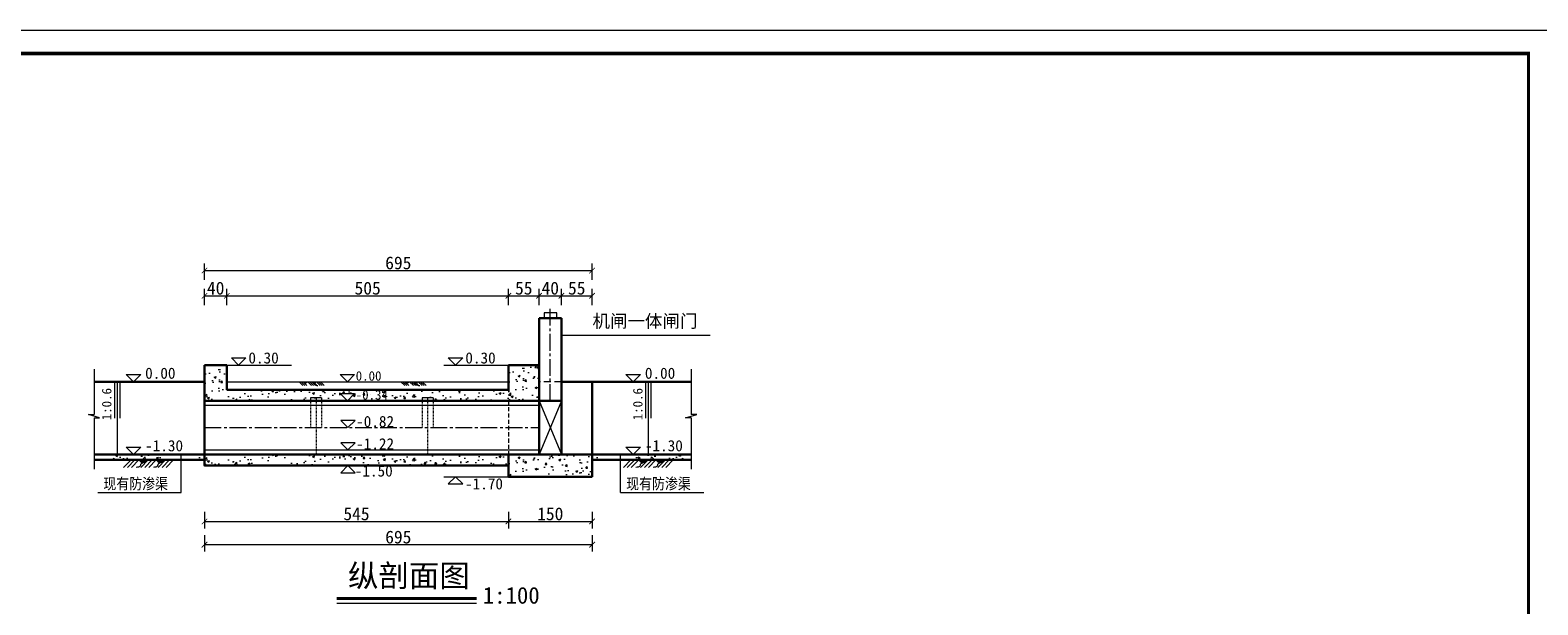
# Model space of a CAD drawing. Extents: x 36231 to 595326, y 3059 to 3871788.
# Tile 58 of 143: x 584729 to 584999, y 3866349 to 3866452. Entities that reach past the tile are written whole.
import ezdxf
from ezdxf.enums import TextEntityAlignment as Align

# ---------------------------------------------------------------- set-up
doc = ezdxf.new("R2010")
doc.units = 0
doc.linetypes.add('CENTER2', pattern=[1.125, 0.75, -0.125, 0.125, -0.125])
doc.linetypes.add('HIDDEN', pattern=[0.375, 0.25, -0.125])
doc.layers.get('0').update_dxf_attribs({"linetype": 'CONTINUOUS'})
for name, color, linetype, lineweight in [('0.09标注线', 3, 'CONTINUOUS', 9), ('0.13填充', 8, 'CONTINUOUS', 9), ('0.13文字', 3, 'CONTINUOUS', 13), ('0.30粗线', 7, 'CONTINUOUS', 30), ('0.30粗蓝', 4, 'CONTINUOUS', 30), ('0.3黄粗', 2, 'CONTINUOUS', 30), ('图框１', 5, 'CONTINUOUS', 60), ('地涵轮廓线', 130, 'CONTINUOUS', 35), ('文字', 7, 'CONTINUOUS', 15), ('文字层', 7, 'CONTINUOUS', 15), ('细实线', 3, 'CONTINUOUS', 20), ('细线', 7, 'CONTINUOUS', 15), ('虚线', 251, 'HIDDEN', 15)]:
    doc.layers.add(name, color=color, linetype=linetype, lineweight=lineweight)
doc.layers.add('尺寸线', color=3, linetype='CONTINUOUS')
doc.styles.add('-仿宋_GB2312', font='仿宋_GB2312_0.ttf')
doc.styles.get("Standard").update_dxf_attribs({"font": 'rs.shx', "bigfont": 'hztxt.shx'})
doc.dimstyles.get("Standard").update_dxf_attribs({"dimtxt": 0.18, "dimasz": 0.18, "dimexe": 0.18, "dimexo": 0.0625, "dimgap": 0.09, "dimtad": 0, "dimtih": 1, "dimtoh": 1, "dimdec": 0, "dimlfac": 2, "dimzin": 0, "dimdsep": 46, "dimtxsty": 'Standard', "dimcen": 0.09, "dimadec": 0, "dimazin": 0, "dimtfac": 1, "dimtdec": 0, "dimtofl": 0, "dimtmove": 0, "dimatfit": 3, "dimfxl": 1, "dimtolj": 1, "dimtzin": 0, "dimarcsym": 0})

# ---------------------------------------------------------------- blocks, each defined once
blk = doc.blocks.new('_ARCHTICK')
at = {"color": 0, "linetype": 'ByBlock', "const_width": 0.15}
blk.add_lwpolyline([(-0.5, -0.5), (0.5, 0.5)], dxfattribs=at)
blk = doc.blocks.new('eesz')
at = {"layer": '图框１', "color": 7, "const_width": 0.467}
blk.add_lwpolyline([(25244.5, -497.6), (25244.5, -1980.6), (27344.5, -1980.6), (27344.5, -497.6)], close=True, dxfattribs=at)
blk.add_lwpolyline([(25244.5, -497.6), (25244.5, -1980.6), (27344.5, -1980.6), (27344.5, -497.6)], close=True, dxfattribs=at)
at = {"layer": '图框１', "color": 5, "const_width": 0.467}
blk.add_lwpolyline([(25244.5, -497.6), (25244.5, -1980.6), (27344.5, -1980.6), (27344.5, -497.6)], close=True, dxfattribs=at)
at = {"layer": '图框１', "color": 7}
blk.add_lwpolyline([(25322.3, -518.3, 3.11, 3.11, 0), (27318.5, -518.3, 2.59, 2.59, 0), (27318.5, -1954.6, 2.59, 2.59, 0), (25322.3, -1954.6, 2.59, 2.59, 0)], format="xyseb", close=True, dxfattribs=at)
blk.add_lwpolyline([(25322.3, -518.3, 3.11, 3.11, 0), (27318.5, -518.3, 2.59, 2.59, 0), (27318.5, -1954.6, 2.59, 2.59, 0), (25322.3, -1954.6, 2.59, 2.59, 0)], format="xyseb", close=True, dxfattribs=at)
at = {"layer": '图框１', "color": 5}
blk.add_lwpolyline([(25322.3, -518.3, 3.11, 3.11, 0), (27318.5, -518.3, 2.59, 2.59, 0), (27318.5, -1954.6, 2.59, 2.59, 0), (25322.3, -1954.6, 2.59, 2.59, 0)], format="xyseb", close=True, dxfattribs=at)

msp = doc.modelspace()

# ---------------------------------------------------------------- hatches: boundary and pattern name
at = {"layer": '0.09标注线', "lineweight": 13}
h = msp.add_hatch(dxfattribs=at)
h.set_pattern_fill('AR-CONC', color=256, scale=0.02, style=0)
h.set_pattern_definition([(50, (584743.5405, 3866375.1644), (3.6437, -0.3188), [0.381, -4.191]), (355, (584743.5405, 3866375.1644), (-0.70486, 3.8211), [0.3048, -3.3528]), (100.45, (584743.844, 3866375.138), (2.93885, 3.5023), [0.3238, -3.5618]), (46.184, (584743.5405, 3866376.1804), (5.4216, -0.8408), [0.5715, -6.2865]), (96.636, (584743.992, 3866376.1104), (4.748, 4.9485), [0.4857, -5.3427]), (351.184, (584743.5405, 3866376.1804), (4.748, 4.9485), [0.4572, -5.0292]), (21, (584744.0485, 3866375.9264), (3.0323, -2.0453), [0.381, -4.191]), (326, (584744.0485, 3866375.9264), (1.236, 3.6838), [0.3048, -3.3528]), (71.451, (584744.301, 3866375.756), (4.2683, 1.63846), [0.3238, -3.5618]), (37.5, (584743.5405, 3866375.1644), (0.06177, 1.6911), [0, -3.31216, 0, -3.4036, 0, -3.3655]), (7.5, (584743.5405, 3866375.1644), (1.3364, 2.00361), [0, -1.94056, 0, -3.23596, 0, -1.2827]), (327.5, (584742.4076, 3866375.1644), (2.71181, -0.11457), [0, -1.27, 0, -3.9624, 0, -5.2578]), (317.5, (584741.8996, 3866375.1644), (2.96258, 0.50853), [0, -1.651, 0, -2.63144, 0, -3.7338])])
h.paths.add_polyline_path([(584759.98, 3866375.16), (584759.98, 3866376.16), (584755.79, 3866376.16), (584755.79, 3866375.16)])
h.paths.add_polyline_path([(584743.54, 3866376.16), (584743.54, 3866375.16), (584755.79, 3866375.16), (584755.79, 3866376.16)])
h = msp.add_hatch(dxfattribs=at)
h.set_pattern_fill('AR-CONC', color=256, scale=0.02, style=0)
h.set_pattern_definition([(130, (584845.923, 3866375.1644), (-3.6437, -0.3188), [0.381, -4.191]), (185, (584845.923, 3866375.1644), (0.70486, 3.8211), [0.3048, -3.3528]), (79.55, (584845.6193, 3866375.138), (-2.93885, 3.5023), [0.3238, -3.5618]), (133.816, (584845.923, 3866376.1804), (-5.4216, -0.8408), [0.5715, -6.2865]), (83.364, (584845.471, 3866376.1104), (-4.748, 4.9485), [0.4857, -5.3427]), (188.816, (584845.923, 3866376.1804), (-4.748, 4.9485), [0.4572, -5.0292]), (159, (584845.415, 3866375.9264), (-3.0323, -2.0453), [0.381, -4.191]), (214, (584845.415, 3866375.9264), (-1.236, 3.6838), [0.3048, -3.3528]), (108.549, (584845.1622, 3866375.756), (-4.2683, 1.63846), [0.3238, -3.5618]), (142.5, (584845.9229, 3866375.1644), (-0.06177, 1.6911), [0, -3.31216, 0, -3.4036, 0, -3.3655]), (172.5, (584845.9229, 3866375.1644), (-1.3364, 2.00361), [0, -1.94056, 0, -3.23596, 0, -1.2827]), (212.5, (584847.0557, 3866375.1644), (-2.71181, -0.11457), [0, -1.27, 0, -3.9624, 0, -5.2578]), (222.5, (584847.5637, 3866375.1644), (-2.96258, 0.50853), [0, -1.651, 0, -2.63144, 0, -3.7338])])
h.paths.add_polyline_path([(584829.48, 3866375.16), (584829.48, 3866376.16), (584833.67, 3866376.16), (584833.67, 3866375.16)])
h.paths.add_polyline_path([(584845.92, 3866376.16), (584845.92, 3866375.16), (584833.67, 3866375.16), (584833.67, 3866376.16)])
at = {"layer": '0.13填充'}
h = msp.add_hatch(color=7, dxfattribs=at)
edge = h.paths.add_edge_path()
edge.add_ellipse((584778.16, 3866389.23), major_axis=(0, -0.367), ratio=0.964264, start_angle=-79.1227, end_angle=79.1227, ccw=False)
edge.add_line((584777.82, 3866389.16), (584778.51, 3866389.16))
h = msp.add_hatch(color=7, dxfattribs=at)
edge = h.paths.add_edge_path()
edge.add_ellipse((584779.72, 3866389.23), major_axis=(0, -0.367), ratio=0.964264, start_angle=-79.1227, end_angle=79.1227, ccw=False)
edge.add_line((584779.37, 3866389.16), (584780.06, 3866389.16))
h = msp.add_hatch(color=7, dxfattribs=at)
edge = h.paths.add_edge_path()
edge.add_ellipse((584796.41, 3866389.23), major_axis=(0, -0.367), ratio=0.964264, start_angle=-79.1227, end_angle=79.1227, ccw=False)
edge.add_line((584796.07, 3866389.16), (584796.76, 3866389.16))
h = msp.add_hatch(color=7, dxfattribs=at)
edge = h.paths.add_edge_path()
edge.add_ellipse((584797.97, 3866389.23), major_axis=(0, -0.367), ratio=0.964264, start_angle=-79.1227, end_angle=79.1227, ccw=False)
edge.add_line((584797.62, 3866389.16), (584798.32, 3866389.16))
h = msp.add_hatch(color=7, dxfattribs=at)
edge = h.paths.add_edge_path()
edge.add_ellipse((584748.92, 3866375.3), major_axis=(0, -0.731), ratio=0.964264, start_angle=280.8773, end_angle=439.1227)
edge.add_line((584749.61, 3866375.16), (584748.22, 3866375.16))
h = msp.add_hatch(color=7, dxfattribs=at)
edge = h.paths.add_edge_path()
edge.add_ellipse((584752.02, 3866375.3), major_axis=(0, -0.731), ratio=0.964264, start_angle=280.8773, end_angle=439.1227)
edge.add_line((584752.71, 3866375.16), (584751.32, 3866375.16))
h = msp.add_hatch(color=7, dxfattribs=at)
edge = h.paths.add_edge_path()
edge.add_ellipse((584838.54, 3866375.3), major_axis=(0, -0.731), ratio=0.964264, start_angle=280.8773, end_angle=439.1227)
edge.add_line((584839.23, 3866375.16), (584837.84, 3866375.16))
h = msp.add_hatch(color=7, dxfattribs=at)
edge = h.paths.add_edge_path()
edge.add_ellipse((584841.64, 3866375.3), major_axis=(0, -0.731), ratio=0.964264, start_angle=280.8773, end_angle=439.1227)
edge.add_line((584842.33, 3866375.16), (584840.94, 3866375.16))
at = {"layer": '0.13文字', "lineweight": 13}
h = msp.add_hatch(dxfattribs=at)
h.set_pattern_fill('AR-CONC', color=256, scale=0.02, style=0)
h.set_pattern_definition([(50, (584759.9812, 3866385.5507), (3.6437, -0.31878), [0.381, -4.191]), (355, (584759.9812, 3866385.5507), (-0.70486, 3.82113), [0.3048, -3.3528]), (100.451, (584760.285, 3866385.524), (2.93885, 3.50233), [0.3238, -3.5618]), (46.184, (584759.981, 3866386.5667), (5.42158, -0.84085), [0.5715, -6.2865]), (96.636, (584760.433, 3866386.4966), (4.7481, 4.9485), [0.4857, -5.3427]), (351.184, (584759.981, 3866386.5667), (4.7481, 4.9485), [0.4572, -5.0292]), (21, (584760.4892, 3866386.3127), (3.0323, -2.04531), [0.381, -4.191]), (326, (584760.4892, 3866386.3127), (1.23604, 3.68376), [0.3048, -3.3528]), (71.4514, (584760.742, 3866386.1423), (4.26833, 1.63846), [0.3238, -3.5618]), (37.5, (584759.9812, 3866385.5507), (0.061772, 1.6911), [0, -3.31216, 0, -3.4036, 0, -3.3655]), (7.5, (584759.9812, 3866385.5507), (1.336393, 2.00361), [0, -1.94056, 0, -3.23596, 0, -1.2827]), (327.5, (584758.8484, 3866385.5507), (2.711812, -0.114575), [0, -1.27, 0, -3.9624, 0, -5.2578]), (317.5, (584758.3404, 3866385.5507), (2.96258, 0.50853), [0, -1.651, 0, -2.63144, 0, -3.7338])])
h.paths.add_polyline_path([(584814.48, 3866387.76), (584763.98, 3866387.76), (584763.98, 3866392.16), (584759.98, 3866392.16), (584759.98, 3866385.76), (584778.98, 3866385.76), (584778.98, 3866386.31), (584780.98, 3866386.31), (584780.98, 3866385.76), (584785.59, 3866385.76), (584784.29, 3866387.06), (584786.89, 3866387.06), (584785.59, 3866385.76), (584798.98, 3866385.76), (584798.98, 3866386.31), (584800.98, 3866386.31), (584800.98, 3866385.76), (584814.48, 3866385.76)])
h.paths.add_polyline_path([(584786.67, 3866388.1), (584793.12, 3866388.1), (584793.12, 3866385.55), (584786.67, 3866385.55)], flags=9)
h = msp.add_hatch(dxfattribs=at)
h.set_pattern_fill('AR-CONC', color=256, scale=0.02, style=0)
h.set_pattern_definition([(50, (584814.482, 3866385.765), (3.6437, -0.3188), [0.381, -4.191]), (355, (584814.482, 3866385.765), (-0.7049, 3.8211), [0.3048, -3.3528]), (100.45, (584814.7858, 3866385.7384), (2.9389, 3.5023), [0.3238, -3.5618]), (46.184, (584814.482, 3866386.781), (5.4216, -0.8408), [0.5715, -6.2865]), (96.636, (584814.934, 3866386.711), (4.748, 4.9485), [0.4857, -5.3427]), (351.18, (584814.482, 3866386.781), (4.748, 4.9485), [0.4572, -5.0292]), (21, (584814.99, 3866386.527), (3.0323, -2.0453), [0.381, -4.191]), (326, (584814.99, 3866386.527), (1.236, 3.6838), [0.3048, -3.3528]), (71.45, (584815.2428, 3866386.3565), (4.2683, 1.6385), [0.3238, -3.5618]), (37.5, (584814.4821, 3866385.7649), (0.06177, 1.6911), [0, -3.31216, 0, -3.4036, 0, -3.3655]), (7.5, (584814.4821, 3866385.765), (1.3364, 2.0036), [0, -1.94056, 0, -3.23596, 0, -1.2827]), (327.5, (584813.3493, 3866385.7649), (2.71181, -0.11457), [0, -1.27, 0, -3.9624, 0, -5.2578]), (317.5, (584812.8413, 3866385.765), (2.9626, 0.50853), [0, -1.651, 0, -2.63144, 0, -3.7338])])
h.paths.add_polyline_path([(584819.98, 3866392.16), (584814.48, 3866392.16), (584814.48, 3866387.76), (584814.48, 3866385.76), (584819.98, 3866385.76)])
h = msp.add_hatch(dxfattribs=at)
h.set_pattern_fill('AR-CONC', color=256, scale=0.02, style=0)
h.set_pattern_definition([(50, (584759.9812, 3866374.1644), (3.6437, -0.31878), [0.381, -4.191]), (355, (584759.9812, 3866374.1644), (-0.70486, 3.82113), [0.3048, -3.3528]), (100.451, (584760.285, 3866374.138), (2.93885, 3.50233), [0.3238, -3.5618]), (46.184, (584759.9812, 3866375.1804), (5.42158, -0.84085), [0.5715, -6.2865]), (96.636, (584760.433, 3866375.1104), (4.7481, 4.9485), [0.4857, -5.3427]), (351.184, (584759.981, 3866375.1804), (4.7481, 4.9485), [0.4572, -5.0292]), (21, (584760.4892, 3866374.9264), (3.0323, -2.04531), [0.381, -4.191]), (326, (584760.4892, 3866374.9264), (1.23604, 3.68376), [0.3048, -3.3528]), (71.4514, (584760.742, 3866374.756), (4.26833, 1.63846), [0.3238, -3.5618]), (37.5, (584759.9812, 3866374.1644), (0.061772, 1.6911), [0, -3.31216, 0, -3.4036, 0, -3.3655]), (7.5, (584759.9812, 3866374.1644), (1.336393, 2.00361), [0, -1.94056, 0, -3.23596, 0, -1.2827]), (327.5, (584758.8484, 3866374.1644), (2.711812, -0.114575), [0, -1.27, 0, -3.9624, 0, -5.2578]), (317.5, (584758.3404, 3866374.1644), (2.96258, 0.50853), [0, -1.651, 0, -2.63144, 0, -3.7338])])
h.paths.add_polyline_path([(584759.98, 3866376.16), (584759.98, 3866375.36), (584759.98, 3866374.16), (584814.48, 3866374.16), (584814.48, 3866376.16), (584814.48, 3866376.16)])
h = msp.add_hatch(dxfattribs=at)
h.set_pattern_fill('AR-CONC', color=256, scale=0.02, style=0)
h.set_pattern_definition([(50, (584814.482, 3866371.1635), (3.6437, -0.3188), [0.381, -4.191]), (355, (584814.482, 3866371.1635), (-0.7049, 3.8211), [0.3048, -3.3528]), (100.45, (584814.7856, 3866371.137), (2.93885, 3.5023), [0.3238, -3.5618]), (46.184, (584814.482, 3866372.1795), (5.4216, -0.8408), [0.5715, -6.2865]), (96.636, (584814.934, 3866372.1095), (4.748, 4.9485), [0.4857, -5.3427]), (351.184, (584814.482, 3866372.1795), (4.748, 4.9485), [0.4572, -5.0292]), (21, (584814.99, 3866371.9255), (3.0323, -2.0453), [0.381, -4.191]), (326, (584814.99, 3866371.9255), (1.236, 3.6838), [0.3048, -3.3528]), (71.451, (584815.2427, 3866371.755), (4.2683, 1.63846), [0.3238, -3.5618]), (37.5, (584814.482, 3866371.1635), (0.06177, 1.6911), [0, -3.31216, 0, -3.4036, 0, -3.3655]), (7.5, (584814.482, 3866371.1635), (1.3364, 2.00361), [0, -1.94056, 0, -3.23596, 0, -1.2827]), (327.5, (584813.3492, 3866371.1635), (2.71181, -0.11457), [0, -1.27, 0, -3.9624, 0, -5.2578]), (317.5, (584812.8412, 3866371.1635), (2.96258, 0.50853), [0, -1.651, 0, -2.63144, 0, -3.7338])])
h.paths.add_polyline_path([(584814.48, 3866372.16), (584829.48, 3866372.16), (584829.48, 3866376.16), (584814.48, 3866376.16)])

# ---------------------------------------------------------------- linework, layer by layer
at = {"layer": '0.09标注线'}
msp.add_line((584850.67, 3866397.48), (584823.98, 3866397.48), dxfattribs=at)
at = {"layer": '0.09标注线', "color": 7}
for p, q in [((584763.98, 3866392.16), (584775.58, 3866392.16)), ((584802.88, 3866392.16), (584814.48, 3866392.16)), ((584759.98, 3866384.96), (584819.98, 3866384.96)), ((584780.98, 3866386.31), (584778.98, 3866386.31)), ((584800.98, 3866386.31), (584798.98, 3866386.31)), ((584784.41, 3866382.25), (584785.69, 3866380.96)), ((584786.97, 3866382.25), (584784.41, 3866382.25)), ((584785.69, 3866380.96), (584786.97, 3866382.25)), ((584759.98, 3866376.96), (584819.98, 3866376.96)), ((584784.41, 3866378.25), (584785.69, 3866376.96)), ((584786.97, 3866378.25), (584784.41, 3866378.25)), ((584785.69, 3866376.96), (584786.97, 3866378.25)), ((584802.88, 3866372.16), (584814.48, 3866372.16))]:
    msp.add_line(p, q, dxfattribs=at)
at = {"layer": '0.09标注线', "lineweight": 13}
msp.add_line((584763.98, 3866389.16), (584814.48, 3866389.16), dxfattribs=at)
at = {"layer": '0.13填充', "color": 7, "lineweight": 40, "ltscale": 0.005}
msp.add_line((584783.73, 3866350.35), (584808.75, 3866350.35), dxfattribs=at)
at = {"layer": '0.13填充', "color": 7, "ltscale": 0.005}
msp.add_line((584783.73, 3866349.51), (584808.75, 3866349.51), dxfattribs=at)
at = {"layer": '0.13文字', "lineweight": 13}
msp.add_line((590756.67, 3866452.18), (583564.28, 3866452.18), dxfattribs=at)
msp.add_lwpolyline([(584820.91, 3866400.57), (584823.16, 3866400.57), (584823.16, 3866401.54), (584820.91, 3866401.54)], close=True, dxfattribs=at)
at = {"layer": '0.30粗线'}
for p, q in [((584819.98, 3866400.16), (584819.98, 3866400.57)), ((584823.98, 3866400.57), (584819.98, 3866400.57)), ((584819.98, 3866400.16), (584819.98, 3866376.16)), ((584823.98, 3866400.16), (584823.98, 3866400.57)), ((584823.98, 3866400.16), (584823.98, 3866376.16)), ((584829.48, 3866389.16), (584829.48, 3866372.16)), ((584814.48, 3866376.16), (584814.48, 3866372.16)), ((584829.48, 3866372.16), (584814.48, 3866372.16))]:
    msp.add_line(p, q, dxfattribs=at)
at = {"layer": '0.30粗蓝', "color": 7, "ltscale": 80}
for p, q in [((584759.98, 3866392.16), (584759.98, 3866375.36)), ((584763.98, 3866392.16), (584763.98, 3866387.76)), ((584814.48, 3866387.76), (584814.48, 3866392.16)), ((584814.48, 3866392.16), (584819.98, 3866392.16)), ((584819.98, 3866392.16), (584819.98, 3866376.16)), ((584759.98, 3866389.16), (584740.16, 3866389.16)), ((584763.98, 3866387.76), (584814.48, 3866387.76)), ((584823.98, 3866389.16), (584829.48, 3866389.16)), ((584829.48, 3866389.16), (584847.25, 3866389.16)), ((584759.98, 3866385.76), (584819.98, 3866385.76)), ((584759.98, 3866376.16), (584740.16, 3866376.16)), ((584759.98, 3866375.16), (584740.16, 3866375.16)), ((584759.98, 3866376.16), (584829.48, 3866376.16)), ((584759.98, 3866376.16), (584759.98, 3866374.16)), ((584759.98, 3866374.16), (584814.48, 3866374.16)), ((584829.48, 3866376.16), (584847.25, 3866376.16)), ((584829.48, 3866375.16), (584847.25, 3866375.16))]:
    msp.add_line(p, q, dxfattribs=at)
at = {"layer": '0.30粗蓝', "ltscale": 80}
for p, q in [((584823.98, 3866385.76), (584819.98, 3866385.76)), ((584819.98, 3866377.36), (584819.98, 3866376.16))]:
    msp.add_line(p, q, dxfattribs=at)
at = {"layer": '0.3黄粗', "color": 7}
msp.add_line((584759.98, 3866392.16), (584763.98, 3866392.16), dxfattribs=at)
at = {"layer": '地涵轮廓线', "lineweight": 9}
for p, q in [((584823.98, 3866385.76), (584819.98, 3866376.16)), ((584819.98, 3866385.76), (584823.98, 3866376.16))]:
    msp.add_line(p, q, dxfattribs=at)
at = {"layer": '尺寸线', "color": 7, "lineweight": 9}
for p, q in [((584755.79, 3866369.32), (584755.79, 3866376.16)), ((584834.58, 3866369.32), (584834.58, 3866376.16)), ((584740.83, 3866369.32), (584755.79, 3866369.32)), ((584834.58, 3866369.32), (584849.54, 3866369.32))]:
    msp.add_line(p, q, dxfattribs=at)
at = {"layer": '细实线', "color": 1, "linetype": 'CENTER2', "lineweight": 13, "ltscale": 4}
msp.add_line((584821.98, 3866385.76), (584821.98, 3866402.68), dxfattribs=at)
at = {"layer": '细实线', "color": 7, "ltscale": 5}
for p, q in [((584776.96, 3866389.16), (584777.63, 3866388.49)), ((584777.31, 3866389.16), (584777.98, 3866388.49)), ((584777.67, 3866389.16), (584778.34, 3866388.49)), ((584778.51, 3866389.16), (584779.18, 3866388.49)), ((584778.87, 3866389.16), (584779.54, 3866388.49)), ((584779.22, 3866389.16), (584779.89, 3866388.49)), ((584780.07, 3866389.16), (584780.74, 3866388.49)), ((584780.42, 3866389.16), (584781.09, 3866388.49)), ((584780.78, 3866389.16), (584781.45, 3866388.49)), ((584795.21, 3866389.16), (584795.88, 3866388.49)), ((584795.56, 3866389.16), (584796.23, 3866388.49)), ((584795.92, 3866389.16), (584796.59, 3866388.49)), ((584796.76, 3866389.16), (584797.43, 3866388.49)), ((584797.12, 3866389.16), (584797.79, 3866388.49)), ((584797.47, 3866389.16), (584798.14, 3866388.49)), ((584798.32, 3866389.16), (584798.99, 3866388.49)), ((584798.67, 3866389.16), (584799.34, 3866388.49)), ((584799.03, 3866389.16), (584799.7, 3866388.49)), ((584746.8, 3866375.16), (584745.47, 3866373.83)), ((584747.51, 3866375.16), (584746.17, 3866373.83)), ((584748.22, 3866375.16), (584746.88, 3866373.83)), ((584749.9, 3866375.16), (584748.57, 3866373.83)), ((584750.61, 3866375.16), (584749.27, 3866373.83)), ((584751.32, 3866375.16), (584749.98, 3866373.83)), ((584753, 3866375.16), (584751.67, 3866373.83)), ((584753.71, 3866375.16), (584752.37, 3866373.83)), ((584754.42, 3866375.16), (584753.08, 3866373.83)), ((584836.42, 3866375.16), (584835.09, 3866373.83)), ((584837.13, 3866375.16), (584835.8, 3866373.83)), ((584837.84, 3866375.16), (584836.5, 3866373.83)), ((584839.52, 3866375.16), (584838.19, 3866373.83)), ((584840.23, 3866375.16), (584838.89, 3866373.83)), ((584840.94, 3866375.16), (584839.6, 3866373.83)), ((584842.62, 3866375.16), (584841.29, 3866373.83)), ((584843.33, 3866375.16), (584841.99, 3866373.83)), ((584844.04, 3866375.16), (584842.7, 3866373.83))]:
    msp.add_line(p, q, dxfattribs=at)
at = {"layer": '细实线', "color": 6, "linetype": 'CENTER2', "lineweight": 13, "ltscale": 4}
msp.add_line((584759.98, 3866380.96), (584819.98, 3866380.96), dxfattribs=at)
at = {"layer": '细实线', "color": 7, "lineweight": 20, "ltscale": 5}
for points, start_tangent, end_tangent in [([(584779.73, 3866388.87), (584779.88, 3866388.81), (584779.92, 3866388.75), (584779.94, 3866388.66), (584780.01, 3866388.58), (584780.11, 3866388.53), (584780.32, 3866388.49)], (0.999064, 0.043251), (0.999506, -0.031436)), ([(584797.98, 3866388.87), (584798.13, 3866388.81), (584798.17, 3866388.75), (584798.19, 3866388.66), (584798.26, 3866388.58), (584798.36, 3866388.53), (584798.57, 3866388.49)], (0.999064, 0.043251), (0.999506, -0.031436)), ([(584748.89, 3866374.58), (584748.59, 3866374.46), (584748.51, 3866374.33), (584748.47, 3866374.16), (584748.34, 3866374), (584748.14, 3866373.9), (584747.72, 3866373.83)], (-0.999064, 0.043251), (-0.999506, -0.031436)), ([(584751.98, 3866374.58), (584751.68, 3866374.46), (584751.61, 3866374.33), (584751.57, 3866374.16), (584751.44, 3866374), (584751.24, 3866373.9), (584750.82, 3866373.83)], (-0.999064, 0.043251), (-0.999506, -0.031436)), ([(584838.51, 3866374.58), (584838.21, 3866374.46), (584838.13, 3866374.33), (584838.09, 3866374.16), (584837.96, 3866374), (584837.76, 3866373.9), (584837.34, 3866373.83)], (-0.999064, 0.043251), (-0.999506, -0.031436)), ([(584841.61, 3866374.58), (584841.31, 3866374.46), (584841.23, 3866374.33), (584841.19, 3866374.16), (584841.06, 3866374), (584840.86, 3866373.9), (584840.44, 3866373.83)], (-0.999064, 0.043251), (-0.999506, -0.031436))]:
    msp.add_spline(points, degree=3, dxfattribs=dict(at, start_tangent=start_tangent, end_tangent=end_tangent))
at = {"layer": '细线', "color": 7, "lineweight": 9}
for p, q in [((584740.16, 3866391.47), (584740.16, 3866383.29)), ((584847.25, 3866391.47), (584847.25, 3866383.29)), ((584743.81, 3866389.16), (584743.81, 3866382.66)), ((584744.31, 3866389.16), (584744.31, 3866376.16)), ((584744.81, 3866389.16), (584744.81, 3866382.66)), ((584839.04, 3866389.16), (584839.04, 3866382.66)), ((584839.54, 3866389.16), (584839.54, 3866376.16)), ((584840.04, 3866389.16), (584840.04, 3866382.66)), ((584739.15, 3866383.29), (584740.16, 3866383.29)), ((584741.16, 3866382.73), (584739.15, 3866383.29)), ((584740.16, 3866382.73), (584740.16, 3866373.5)), ((584740.16, 3866382.73), (584741.16, 3866382.73)), ((584846.24, 3866382.73), (584848.25, 3866383.29)), ((584847.25, 3866382.73), (584846.24, 3866382.73)), ((584848.25, 3866383.29), (584847.25, 3866383.29)), ((584847.25, 3866382.73), (584847.25, 3866373.5))]:
    msp.add_line(p, q, dxfattribs=at)
at = {"layer": '细线', "color": 7}
for p, q in [((584750.26, 3866375.17), (584750.26, 3866375.17)), ((584754.57, 3866375.17), (584754.57, 3866375.17)), ((584839.88, 3866375.17), (584839.88, 3866375.17)), ((584844.19, 3866375.17), (584844.19, 3866375.17))]:
    msp.add_line(p, q, dxfattribs=at)
for points in [[(584766.09, 3866392.16), (584764.79, 3866393.46), (584767.39, 3866393.46)], [(584804.99, 3866392.16), (584803.69, 3866393.46), (584806.29, 3866393.46)], [(584747.23, 3866389.16), (584745.93, 3866390.46), (584748.53, 3866390.46)], [(584785.59, 3866389.16), (584784.29, 3866390.46), (584786.89, 3866390.46)], [(584836.85, 3866389.16), (584835.55, 3866390.46), (584838.15, 3866390.46)], [(584785.59, 3866385.76), (584784.29, 3866387.06), (584786.89, 3866387.06)], [(584747.23, 3866376.16), (584745.93, 3866377.46), (584748.53, 3866377.46)], [(584836.85, 3866376.16), (584835.55, 3866377.46), (584838.15, 3866377.46)], [(584785.7, 3866374.16), (584784.4, 3866372.86), (584787, 3866372.86)], [(584804.99, 3866372.16), (584803.69, 3866370.86), (584806.29, 3866370.86)]]:
    msp.add_lwpolyline(points, close=True, dxfattribs=at)
at = {"layer": '虚线', "color": 7, "ltscale": 5}
msp.add_line((584823.98, 3866389.16), (584819.98, 3866389.16), dxfattribs=at)
at = {"layer": '虚线', "color": 7, "ltscale": 0.1}
for p, q in [((584778.98, 3866386.31), (584778.98, 3866380.96)), ((584779.98, 3866386.31), (584779.98, 3866376.16)), ((584780.98, 3866386.31), (584780.98, 3866380.96)), ((584798.98, 3866386.31), (584798.98, 3866380.96)), ((584799.98, 3866386.31), (584799.98, 3866376.16)), ((584800.98, 3866386.31), (584800.98, 3866380.96))]:
    msp.add_line(p, q, dxfattribs=at)
at = {"layer": '虚线', "color": 8, "lineweight": 15, "ltscale": 3}
msp.add_line((584814.48, 3866385.76), (584814.48, 3866376.16), dxfattribs=at)

# ---------------------------------------------------------------- block references
at = {"layer": '文字层', "xscale": 0.1999999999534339, "yscale": 0.2000000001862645, "zscale": 0.2}
msp.add_blockref('eesz', (579533.71, 3866551.7), dxfattribs=at)

# ---------------------------------------------------------------- texts
at = {"layer": '0.09标注线', "insert": (584848.37, 3866401.21), "char_height": 2.3, "width": 26.6892, "attachment_point": 3, "style": '-仿宋_GB2312'}
msp.add_mtext('机闸一体闸门', dxfattribs=at)
at = {"layer": '0.09标注线', "color": 7, "char_height": 2, "width": 18.528, "style": '-仿宋_GB2312'}
for s, insert, attachment_point in [('0.30', (584773.29, 3866394.46), 3), ('0.30', (584812.19, 3866394.46), 3), ('-0.82', (584793.97, 3866383.06), 3), ('-1.22', (584793.97, 3866379.06), 3), ('-1.50', (584793.73, 3866372.16), 9), ('-1.70', (584813.5, 3866371.89), 3)]:
    msp.add_mtext(s, dxfattribs=dict(at, insert=insert, attachment_point=attachment_point))
at = {"layer": '尺寸线', "color": 7, "lineweight": 9, "style": '-仿宋_GB2312', "width": 0.85}
for p in [(584753.43, 3866369.91), (584847.18, 3866369.91)]:
    msp.add_text('现有防渗渠', height=2, dxfattribs=at).set_placement(p, align=Align.RIGHT)
at = {"layer": '文字', "color": 7, "attachment_point": 1, "style": '-仿宋_GB2312'}
for s, insert, char_height, width in [('0.00', (584749.33, 3866391.72), 2, 3.9714), ('0.00', (584787.09, 3866391.08), 1.7, 3.9714), ('0.00', (584838.95, 3866391.72), 2, 3.9714), ('-0.34', (584787.09, 3866387.68), 1.7, 3.9714), ('-1.30', (584749.33, 3866378.72), 2, 3.9714), ('-1.30', (584838.95, 3866378.72), 2, 3.9714), ('纵剖面图', (584785.71, 3866356.42), 4, 38.0137), ('1:100', (584809.88, 3866352.4), 3, 10.2895)]:
    msp.add_mtext(s, dxfattribs=dict(at, insert=insert, char_height=char_height, width=width))
at = {"layer": '文字', "color": 7, "char_height": 1.7, "width": 15.4731, "attachment_point": 1, "rotation": 90, "style": '-仿宋_GB2312'}
for insert in [(584741.58, 3866382.28), (584836.82, 3866382.28)]:
    msp.add_mtext('1:0.6', dxfattribs=dict(at, insert=insert))

# ---------------------------------------------------------------- dimensions: what is measured, and where the dimension line sits
at = {"layer": '0.09标注线', "lineweight": 13}
msp.add_linear_dim(base=(584763.98, 3866404.6), p1=(584759.98, 3866392.16), p2=(584763.98, 3866392.16), dimstyle='Standard', override={"dimtxt": 2.3, "dimasz": 1, "dimexe": 1.25, "dimexo": 1.5, "dimgap": 0.2, "dimtad": 1, "dimtih": 0, "dimtoh": 0, "dimdec": 0, "dimlfac": 10, "dimtxsty": '-仿宋_GB2312', "dimblk": 'ARCHTICK', "dimtdec": 0, "dimtix": 1, "dimtofl": 1, "dimtmove": 2, "dimfxl": 1.7, "dimfxlon": 1, "dimlwd": 9, "dimlwe": 9}, dxfattribs=at).render()
at = {"layer": '0.13文字', "lineweight": 13}
for base, p1, p2 in [((584829.48, 3866409.13), (584759.98, 3866389.16), (584829.48, 3866389.16)), ((584814.48, 3866404.6), (584763.98, 3866392.16), (584814.48, 3866392.16)), ((584819.98, 3866404.6), (584814.48, 3866392.16), (584819.98, 3866392.16)), ((584823.98, 3866404.6), (584819.98, 3866392.16), (584823.98, 3866389.16)), ((584829.48, 3866404.6), (584823.98, 3866389.16), (584829.48, 3866389.16)), ((584814.48, 3866364.14), (584759.98, 3866374.16), (584814.48, 3866372.16)), ((584829.48, 3866359.98), (584759.98, 3866374.16), (584829.48, 3866372.16)), ((584829.48, 3866364.14), (584814.48, 3866372.16), (584829.48, 3866372.16))]:
    msp.add_linear_dim(base=base, p1=p1, p2=p2, dimstyle='Standard', override={"dimtxt": 2.3, "dimasz": 1, "dimexe": 1.25, "dimexo": 1.5, "dimgap": 0.2, "dimtad": 1, "dimtih": 0, "dimtoh": 0, "dimdec": 0, "dimlfac": 10, "dimtxsty": '-仿宋_GB2312', "dimblk": 'ARCHTICK', "dimtdec": 0, "dimtix": 1, "dimtofl": 1, "dimtmove": 2, "dimfxl": 1.7, "dimfxlon": 1, "dimlwd": 9, "dimlwe": 9}, dxfattribs=at).render()

doc.saveas('drawing.dxf')
